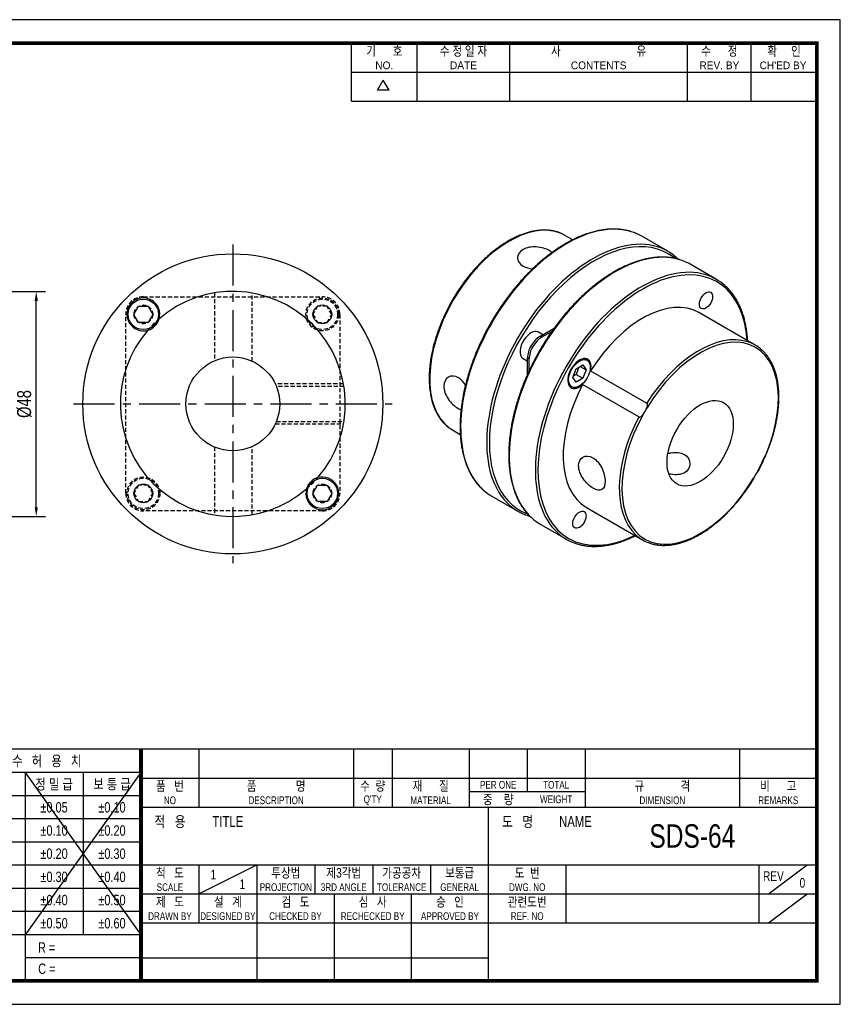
# Model space of a CAD drawing. Header units: millimetres. Extents: x 0 to 297, y 0 to 210.
# Tile 2 of 2: x 122 to 297, y 0 to 210. Entities that reach past the tile are written whole.
import ezdxf
from ezdxf.enums import TextEntityAlignment as Align

# ---------------------------------------------------------------- set-up
doc = ezdxf.new("R2010")
doc.units = ezdxf.units.MM
doc.header["$LTSCALE"] = 7
for name, pattern in [('CENTER', [2, 1.25, -0.25, 0.25, -0.25]), ('CENTER2', [1.125, 0.75, -0.125, 0.125, -0.125]), ('DASHED', [0.75, 0.5, -0.25]), ('HIDDEN', [0.375, 0.25, -0.125]), ('HIDDEN2', [0.1875, 0.125, -0.0625]), ('PHANTOM2', [1.25, 0.625, -0.125, 0.125, -0.125, 0.125, -0.125])]:
    doc.linetypes.add(name, pattern=pattern)
doc.layers.get('0').update_dxf_attribs({"linetype": 'CONTINUOUS'})
doc.layers.get('Defpoints').update_dxf_attribs({"linetype": 'CONTINUOUS'})
for name, color, linetype in [('BM', 2, 'CONTINUOUS'), ('C', 1, 'CENTER2'), ('CT', 1, 'CENTER'), ('D', 7, 'CONTINUOUS'), ('DIM', 7, 'CONTINUOUS'), ('H', 3, 'HIDDEN'), ('HD', 4, 'DASHED'), ('P', 4, 'PHANTOM2')]:
    doc.layers.add(name, color=color, linetype=linetype)
doc.styles.get("Standard").update_dxf_attribs({"font": 'Gulim.ttf', "width": 0.8, "height": 3})
doc.dimstyles.new('LIM', dxfattribs={"dimtxt": 2, "dimasz": 2, "dimexe": 2, "dimexo": 1, "dimgap": 1, "dimtad": 1, "dimdec": 3, "dimzin": 9, "dimdsep": 46, "dimtxsty": 'Standard', "dimcen": 3, "dimclrd": 1, "dimclre": 1, "dimadec": 0, "dimazin": 0, "dimtfac": 1, "dimtdec": 3, "dimtmove": 0, "dimatfit": 3, "dimfxl": 0, "dimtolj": 1, "dimtzin": 0, "dimarcsym": 0})

# ---------------------------------------------------------------- blocks, each defined once
blk = doc.blocks.new('*D79')
at = {"layer": 'Defpoints', "color": 0}
for p in [(100.32, 152.03), (125.47, 152.03), (100.32, 104.03)]:
    blk.add_point(p, dxfattribs=at)
at = {"layer": 'DIM', "color": 1, "lineweight": -2}
for p, q in [((101.32, 152.03), (127.47, 152.03)), ((125.47, 106.03), (125.47, 150.03)), ((101.32, 104.03), (127.47, 104.03))]:
    blk.add_line(p, q, dxfattribs=at)
at = {"layer": 'DIM', "color": 1}
for points in [[(125.14, 150.03), (125.81, 150.03), (125.47, 152.03)], [(125.14, 106.03), (125.81, 106.03), (125.47, 104.03)]]:
    blk.add_solid(points, dxfattribs=at)
at = {"layer": 'DIM', "color": 0, "insert": (122.93, 128.03), "char_height": 3, "attachment_point": 5, "rotation": 90}
blk.add_mtext('\\A1;%%c48', dxfattribs=at)

msp = doc.modelspace()

# ---------------------------------------------------------------- linework, layer by layer
for p, q in [((192.71392, 192.64074), (192.71392, 205)), ((206.72109, 192.64074), (206.72109, 205)), ((226.49591, 192.64074), (226.49591, 205)), ((264.39765, 192.64074), (264.39765, 205)), ((277.99284, 192.64074), (277.99284, 205)), ((192.71392, 198.82037), (291.58802, 198.82037)), ((198.25647, 194.97648), (199.49239, 197.11716)), ((200.72832, 194.97648), (199.49239, 197.11716)), ((200.72832, 194.97648), (198.25647, 194.97648)), ((192.71392, 192.64074), (291.58802, 192.64074)), ((147.8086, 54.43705), (95.07575, 54.43705)), ((292, 54.43705), (147.8086, 54.43705)), ((147.8086, 54.43705), (147.8086, 5)), ((160.16787, 54.43705), (160.16787, 42.07779)), ((193.1259, 54.43705), (193.1259, 42.07779)), ((201.36541, 54.43705), (201.36541, 42.07779)), ((217.84443, 54.43705), (217.84443, 42.07779)), ((230.20369, 54.43705), (230.20369, 45.37359)), ((242.56295, 54.43705), (242.56295, 42.07779)), ((275.52098, 54.43705), (275.52098, 42.07779)), ((147.8086, 49.42948), (95.07575, 49.42948)), ((147.8086, 49.42948), (123.09008, 14.82355)), ((123.09008, 49.42948), (147.8086, 14.82355)), ((123.09008, 49.42948), (123.09008, 5)), ((135.44934, 49.42948), (135.44934, 14.82355)), ((147.8086, 48.25742), (292, 48.25742)), ((147.8086, 44.48577), (95.07575, 44.48577)), ((217.84443, 45.37359), (242.56295, 45.37359)), ((147.8086, 42.07779), (292, 42.07779)), ((221.96418, 5), (221.96418, 42.07779)), ((147.8086, 39.54207), (95.07575, 39.54207)), ((147.8086, 34.59837), (95.07575, 34.59837)), ((147.8086, 29.65466), (95.07575, 29.65466)), ((147.8086, 29.71852), (292, 29.71852)), ((160.16787, 23.53889), (172.52713, 29.71852)), ((160.16787, 29.71852), (160.16787, 17.35926)), ((172.52713, 29.71852), (172.52713, 5)), ((184.88639, 29.71852), (184.88639, 23.53889)), ((197.24565, 29.71852), (197.24565, 23.53889)), ((209.60492, 29.71852), (209.60492, 23.53889)), ((238.4432, 29.71852), (238.4432, 17.35926)), ((279.64074, 29.71852), (279.64074, 17.35926)), ((281.70061, 23.53889), (289.94012, 29.71852)), ((147.8086, 24.71096), (95.07575, 24.71096)), ((147.8086, 23.53889), (221.96418, 23.53889)), ((189.00615, 23.53889), (189.00615, 5)), ((205.48516, 23.53889), (205.48516, 5)), ((221.96418, 23.53889), (292, 23.53889)), ((281.70061, 17.35926), (289.94012, 23.53889)), ((147.8086, 19.76725), (95.07575, 19.76725)), ((147.8086, 17.35926), (292, 17.35926)), ((147.8086, 14.82355), (95.07575, 14.82355)), ((147.8086, 9.87984), (123.09008, 9.87984)), ((147.8086, 9.87984), (221.96418, 9.87984))]:
    msp.add_line(p, q)
msp.add_lwpolyline([(297, 210), (0, 210), (0, 0), (297, 0)], close=True)
msp.add_lwpolyline([(292, 205, 0.8, 0.8, 0), (5, 205, 0.8, 0.8, 0), (5, 5, 0.8, 0.8, 0), (292, 5, 0.8, 0.8, 0)], format="xyseb", close=True)
at = {"const_width": 0.82395}
msp.add_lwpolyline([(147.8086, 5), (147.8086, 54.43705)], dxfattribs=at)
at = {"layer": 'BM', "linetype": 'Continuous'}
for p, q in [((237.46518, 164.40771), (237.33224, 164.46495)), ((239.87763, 163.02592), (237.49435, 164.4019)), ((260.19284, 160.60402), (254.63026, 163.81558)), ((270.56374, 154.61638), (265.00116, 157.82794)), ((146.31554, 147.15166), (147.31554, 148.88371)), ((147.31554, 145.41961), (146.31554, 147.15166)), ((147.31554, 148.88371), (149.31554, 148.88371)), ((149.31554, 148.88371), (150.31554, 147.15166)), ((150.31554, 147.15166), (149.31554, 145.41961)), ((278.82025, 140.61188), (266.84658, 147.52488)), ((149.31554, 145.41961), (147.31554, 145.41961)), ((233.51857, 142.80678), (232.60068, 143.33672)), ((232.92022, 142.46132), (235.9594, 144.21599)), ((233.27378, 142.2572), (235.46265, 143.52094)), ((233.27378, 142.2572), (232.92022, 142.46132)), ((229.35068, 137.70756), (230.26857, 137.17761)), ((230.26857, 134.36187), (230.26857, 137.86853)), ((230.62213, 137.6644), (230.26857, 137.86853)), ((230.62213, 135.13257), (230.62213, 137.6644)), ((242.97158, 137.34908), (242.32206, 137.72408)), ((239.93237, 133.718), (240.63947, 135.54046)), ((240.63947, 135.54046), (242.05369, 136.35696)), ((241.23719, 135.88556), (240.63947, 134.34503)), ((241.53605, 136.0581), (242.76079, 135.351)), ((242.05369, 136.35696), (242.76079, 135.351)), ((242.76079, 135.351), (242.05369, 133.52853)), ((243.72598, 135.12214), (255.69965, 128.20913)), ((240.63947, 132.71204), (239.93237, 133.718)), ((240.63947, 134.34503), (240.04176, 133.99994)), ((240.63947, 134.34503), (242.05369, 133.52853)), ((242.05369, 133.52853), (240.63947, 132.71204)), ((239.07206, 132.09492), (239.72158, 131.71992)), ((254.00104, 125.26706), (242.02737, 132.18006)), ((213.34152, 123.1094), (213.53249, 122.95508)), ((213.55454, 122.93693), (215.93449, 121.56286)), ((184.49931, 108.96789), (185.49931, 110.69994)), ((185.49931, 110.69994), (187.49931, 110.69994)), ((187.49931, 110.69994), (188.49931, 108.96789)), ((185.49931, 107.23584), (184.49931, 108.96789)), ((187.49931, 107.23584), (185.49931, 107.23584)), ((188.49931, 108.96789), (187.49931, 107.23584)), ((222.63026, 108.38995), (228.19284, 105.1784)), ((242.84658, 105.95566), (254.82025, 99.04266)), ((233.00116, 102.40231), (238.56374, 99.19076))]:
    msp.add_line(p, q, dxfattribs=at)
for centre, radius in [((167.40742, 128.05977), 32), ((167.40742, 128.05977), 32), ((148.31554, 147.15166), 3.25), ((186.49931, 147.15166), 2), ((186.49931, 147.15166), 2), ((167.40742, 128.05977), 10), ((186.49931, 108.96789), 3.25), ((148.31554, 108.96789), 2), ((148.31554, 108.96789), 2)]:
    msp.add_circle(centre, radius, dxfattribs=at)
for centre, radius, start, end in [((167.40742, 128.05977), 24, 319.0585192, 130.9414808), ((148.31554, 147.15166), 3.5, 344.0332016, 285.9667984), ((148.31554, 147.15166), 3.5, 302.1819123, 327.8180877), ((148.31554, 147.15166), 3.5, 327.8180877, 344.0332016), ((167.40742, 128.05977), 24, 139.0585192, 310.9414808), ((148.31554, 147.15166), 3.5, 285.9667984, 302.1819123), ((186.49931, 108.96789), 3.5, 164.0332016, 105.9667984), ((186.49931, 108.96789), 3.5, 122.1819123, 147.8180877), ((186.49931, 108.96789), 3.5, 105.9667984, 122.1819123), ((186.49931, 108.96789), 3.5, 147.8180877, 164.0332016)]:
    msp.add_arc(centre, radius, start, end, dxfattribs=at)
for centre, major_axis, start_param, end_param in [((226.37375, 143.17907), (12, 20.78461), 0.070834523, 3.07075813), ((238.63026, 136.10277), (16, 27.71281), 0.130649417, 3.020236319), ((244.19284, 132.89121), (-16, -27.71281), 3.272168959, 6.158854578), ((238.63026, 136.10277), (16, 27.71281), 0, 0.130649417), ((244.47568, 132.72791), (15.8, 27.3664), 0, 3.235949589), ((249.00116, 130.11512), (-16, -27.71281), 3.27224207, 6.161828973), ((244.19284, 132.89121), (-16, -27.71281), 3.02016436, 3.272168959), ((244.47568, 132.72791), (15.8, 27.3664), 6.188831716, 6.283185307), ((254.56374, 126.90357), (16, 27.71281), 0.130576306, 3.017261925), ((254.84658, 126.74027), (-15.8, -27.3664), 2.433330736, 6.283185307), ((249.00116, 130.11512), (-16, -27.71281), 3.141592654, 3.27224207), ((254.56374, 126.90357), (16, 27.71281), 0, 0.130576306), ((254.56374, 126.90357), (16, 27.71281), 6.161757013, 6.283185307), ((254.84658, 126.74027), (-12, -20.78461), 3.141592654, 4.641554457), ((230.97568, 140.52214), (1.625, 2.81458), 0, 3.141592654), ((267.1031, 119.66397), (-11.8, -20.4382), 1.603704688, 4.679480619), ((266.82025, 119.82727), (-12, -20.78461), 3.265641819, 4.641554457), ((232.92022, 139.39946), (-1.875, -3.2476), 3.926990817, 5.497787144), ((233.27378, 139.19533), (-1.875, -3.2476), 3.926990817, 5.497787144), ((266.82025, 119.82727), (-12, -20.78461), 3.011256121, 3.265641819), ((241.34658, 134.5345), (1.75, 3.03109), -1.064071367, 4.20566402), ((254.84658, 126.74027), (12, 20.78461), 1.64163085, 3.141592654), ((253.6031, 127.4582), (1.75, 3.03109), 4.488671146, 4.936106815), ((266.82025, 119.82727), (12, 20.78461), 1.64163085, 3.011256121), ((267.1031, 119.66397), (11.8, 20.4382), 1.603704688, 4.679480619), ((280.6031, 111.86974), (-1.75, -3.03109), 4.488671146, 4.936106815), ((238.63026, 136.10277), (16, 27.71281), 3.020236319, 3.141592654), ((244.19284, 132.89121), (-16, -27.71281), 6.158854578, 6.283185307), ((244.19284, 132.89121), (-16, -27.71281), 0, 0.130741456), ((249.00116, 130.11512), (-16, -27.71281), 6.161828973, 6.283185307), ((254.56374, 126.90357), (16, 27.71281), 3.017261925, 3.27233411), ((254.84658, 126.74027), (-15.8, -27.3664), 0, 0.708261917), ((266.82025, 119.82727), (12, 20.78461), 3.011256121, 3.265641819)]:
    msp.add_ellipse(centre, major_axis=major_axis, ratio=0.577350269, start_param=start_param, end_param=end_param, dxfattribs=at)
for centre, major_axis in [((268.34658, 150.12296), (-1, -1.73205)), ((268.34658, 150.12296), (1, 1.73205)), ((241.34658, 134.5345), (1.625, 2.81458)), ((267.1031, 119.66397), (5, 8.66025)), ((241.34658, 103.35758), (-1, -1.73205)), ((241.34658, 103.35758), (-1, -1.73205))]:
    msp.add_ellipse(centre, major_axis=major_axis, ratio=0.577350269, dxfattribs=at)
for points, knots in [([(237.33224, 164.46495), (237.27034, 164.49224), (237.00535, 164.60855), (236.45431, 164.78042), (235.72707, 164.95645), (234.96511, 165.07157), (234.18206, 165.12735), (233.37679, 165.123), (232.55232, 165.05852), (231.71071, 164.93395), (230.85442, 164.74958), (229.98588, 164.50589), (229.10759, 164.20358), (228.22206, 163.84354), (227.33177, 163.42683), (226.43921, 162.9547), (225.54685, 162.42852), (224.65712, 161.84983), (223.77242, 161.22029), (222.89512, 160.54168), (222.02756, 159.81589), (221.17206, 159.04495), (220.33088, 158.23099), (219.50626, 157.37623), (218.7004, 156.48301), (217.91545, 155.55377), (217.15349, 154.59105), (216.41657, 153.59744), (215.70665, 152.57565), (215.02564, 151.52843), (214.37538, 150.45862), (213.7576, 149.36911), (213.17398, 148.26284), (212.6261, 147.1428), (212.11545, 146.012), (211.64342, 144.87349), (211.2113, 143.73032), (210.82028, 142.58557), (210.47145, 141.44231), (210.16577, 140.3036), (209.90413, 139.1725), (209.68728, 138.05204), (209.51587, 136.94521), (209.39043, 135.85499), (209.31139, 134.7843), (209.27905, 133.73603), (209.29361, 132.71301), (209.35515, 131.71804), (209.46361, 130.75385), (209.61881, 129.82316), (209.82045, 128.9286), (210.06805, 128.07275), (210.36098, 127.25809), (210.69842, 126.48709), (211.07945, 125.76189), (211.5026, 125.08525), (211.96761, 124.45698), (212.46884, 123.88691), (212.93908, 123.42603), (213.22198, 123.20294), (213.34152, 123.1094)], [0, 0, 0, 0, 0.004339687, 0.021693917, 0.039069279, 0.056476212, 0.073921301, 0.091407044, 0.108932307, 0.126493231, 0.144084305, 0.161699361, 0.179332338, 0.196977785, 0.214631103, 0.232288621, 0.249947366, 0.267604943, 0.285260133, 0.302912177, 0.320560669, 0.338205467, 0.35584662, 0.373484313, 0.391118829, 0.408750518, 0.426379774, 0.444007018, 0.461632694, 0.479257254, 0.496881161, 0.514504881, 0.532128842, 0.549753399, 0.567379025, 0.585006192, 0.602635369, 0.620267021, 0.637901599, 0.655539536, 0.673181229, 0.690827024, 0.708477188, 0.726131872, 0.743791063, 0.761454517, 0.779121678, 0.796791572, 0.814462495, 0.832131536, 0.849795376, 0.867449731, 0.885089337, 0.902708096, 0.920299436, 0.937856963, 0.955375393, 0.972851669, 0.990286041, 1, 1, 1, 1]), ([(252.35231, 164.79956), (252.16501, 164.85851), (251.75078, 164.98724), (250.98632, 165.15053), (250.11588, 165.27885), (249.21407, 165.34717), (248.29247, 165.35561), (247.35033, 165.30398), (246.39032, 165.19233), (245.41426, 165.02083), (244.42431, 164.78981), (243.42254, 164.49975), (242.4111, 164.15128), (241.39212, 163.74515), (240.36773, 163.28227), (239.34007, 162.76364), (238.31125, 162.19038), (237.28338, 161.56374), (236.25856, 160.88506), (235.23886, 160.15577), (234.22633, 159.3774), (233.22301, 158.55158), (232.23091, 157.68001), (231.25201, 156.76451), (230.28829, 155.80695), (229.34167, 154.8093), (228.41406, 153.7736), (227.50732, 152.70197), (226.62327, 151.5966), (225.76369, 150.45973), (224.93032, 149.29368), (224.12483, 148.10082), (223.34885, 146.88358), (222.60396, 145.64443), (221.89165, 144.38588), (221.21339, 143.11048), (220.57054, 141.82083), (219.96442, 140.51954), (219.39626, 139.20924), (218.86723, 137.89258), (218.37841, 136.57223), (217.93081, 135.25085), (217.52536, 133.93111), (217.1629, 132.61569), (216.84419, 131.30722), (216.56993, 130.00836), (216.34069, 128.72173), (216.15698, 127.44991), (216.01924, 126.19549), (215.92779, 124.96099), (215.88288, 123.74893), (215.88467, 122.56175), (215.93323, 121.40189), (216.02853, 120.27173), (216.17046, 119.17361), (216.3588, 118.10984), (216.59323, 117.08265), (216.87332, 116.09423), (217.19852, 115.14673), (217.56819, 114.24216), (217.9815, 113.3826), (218.43762, 112.56965), (218.93518, 111.80611), (219.47428, 111.08979), (220.04893, 110.43646), (220.49742, 109.97671), (220.73364, 109.77731), (220.76878, 109.74771)], [0, 0, 0, 0, 0.009681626, 0.025211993, 0.040762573, 0.056336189, 0.071933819, 0.087554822, 0.103197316, 0.118858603, 0.134535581, 0.150225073, 0.165924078, 0.181629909, 0.197340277, 0.213053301, 0.22876749, 0.244481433, 0.260194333, 0.275905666, 0.291615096, 0.307322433, 0.3230276, 0.338730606, 0.354431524, 0.370130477, 0.385827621, 0.401523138, 0.417217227, 0.4329101, 0.448601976, 0.464293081, 0.479983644, 0.495673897, 0.511364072, 0.527054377, 0.542744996, 0.558436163, 0.574128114, 0.589821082, 0.605515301, 0.621211, 0.636908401, 0.652607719, 0.668309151, 0.684012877, 0.699719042, 0.715427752, 0.731139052, 0.74685291, 0.762569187, 0.77828761, 0.794007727, 0.809728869, 0.825449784, 0.841169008, 0.85688476, 0.87259483, 0.88829658, 0.90398699, 0.919662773, 0.935320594, 0.950957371, 0.966570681, 0.982159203, 0.997723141, 1, 1, 1, 1]), ([(234.97777, 160.73219), (234.22893, 161.16453), (233.19048, 161.47337), (231.10664, 161.61086), (230.06141, 161.42335), (228.58235, 160.56307), (228.14956, 159.89685), (228.14913, 158.53127), (228.58108, 157.86649), (229.88276, 157.11426), (230.62311, 156.93103), (231.40502, 156.89473)], [0, 0, 0, 0, 0.125, 0.125, 0.25, 0.25, 0.375, 0.375, 0.5, 0.5, 0.5952622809, 0.5952622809, 0.5952622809, 0.5952622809]), ([(262.72321, 158.81192), (262.53591, 158.87087), (262.12168, 158.99959), (261.35722, 159.16289), (260.48678, 159.29121), (259.58497, 159.35953), (258.66337, 159.36797), (257.72123, 159.31634), (256.76122, 159.20469), (255.78516, 159.03318), (254.79521, 158.80216), (253.79344, 158.51211), (252.782, 158.16363), (251.76302, 157.75751), (250.73863, 157.29463), (249.71097, 156.77599), (248.68215, 156.20274), (247.65428, 155.5761), (246.62946, 154.89742), (245.60976, 154.16813), (244.59723, 153.38976), (243.59391, 152.56394), (242.60181, 151.69237), (241.62291, 150.77687), (240.65919, 149.81931), (239.71257, 148.82166), (238.78496, 147.78596), (237.87822, 146.71433), (236.99417, 145.60896), (236.13459, 144.47209), (235.30122, 143.30604), (234.49573, 142.11318), (233.71975, 140.89594), (232.97486, 139.65679), (232.26255, 138.39824), (231.58429, 137.12284), (230.94144, 135.83319), (230.33532, 134.5319), (229.76716, 133.22159), (229.23813, 131.90494), (228.74931, 130.58458), (228.30171, 129.26321), (227.89626, 127.94347), (227.5338, 126.62804), (227.21509, 125.31958), (226.94083, 124.02072), (226.71159, 122.73409), (226.52788, 121.46227), (226.39014, 120.20785), (226.29869, 118.97335), (226.25378, 117.76128), (226.25557, 116.57411), (226.30413, 115.41425), (226.39943, 114.28409), (226.54136, 113.18597), (226.7297, 112.12219), (226.96413, 111.09501), (227.24422, 110.10659), (227.56942, 109.15908), (227.93909, 108.25452), (228.35239, 107.39496), (228.80852, 106.58201), (229.30608, 105.81847), (229.84518, 105.10215), (230.41983, 104.44882), (230.86832, 103.98907), (231.10454, 103.78967), (231.13968, 103.76006)], [0, 0, 0, 0, 0.009681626, 0.025211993, 0.040762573, 0.056336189, 0.071933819, 0.087554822, 0.103197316, 0.118858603, 0.134535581, 0.150225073, 0.165924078, 0.181629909, 0.197340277, 0.213053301, 0.22876749, 0.244481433, 0.260194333, 0.275905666, 0.291615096, 0.307322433, 0.3230276, 0.338730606, 0.354431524, 0.370130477, 0.385827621, 0.401523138, 0.417217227, 0.4329101, 0.448601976, 0.464293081, 0.479983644, 0.495673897, 0.511364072, 0.527054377, 0.542744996, 0.558436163, 0.574128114, 0.589821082, 0.605515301, 0.621211, 0.636908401, 0.652607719, 0.668309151, 0.684012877, 0.699719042, 0.715427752, 0.731139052, 0.74685291, 0.762569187, 0.77828761, 0.794007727, 0.809728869, 0.825449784, 0.841169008, 0.85688476, 0.87259483, 0.88829658, 0.90398699, 0.919662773, 0.935320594, 0.950957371, 0.966570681, 0.982159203, 0.997723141, 1, 1, 1, 1]), ([(262.41966, 158.9142), (262.32987, 159.00261), (262.20959, 159.11524), (262.09012, 159.2161), (262.05537, 159.24538)], [0.990976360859, 0.990976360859, 0.990976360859, 0.990976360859, 0.997747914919, 1, 1, 1, 1]), ([(277.25811, 141.51569), (277.25645, 141.54364), (277.23133, 141.95362), (277.16547, 142.73461), (277.02354, 143.83273), (276.8352, 144.8965), (276.60077, 145.92369), (276.32068, 146.9121), (275.99548, 147.85961), (275.62581, 148.76417), (275.21251, 149.62373), (274.75638, 150.43668), (274.25882, 151.20022), (273.71972, 151.91655), (273.14507, 152.56986), (272.69692, 153.02931), (272.46102, 153.22846), (272.42627, 153.25774)], [0.7928720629, 0.7928720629, 0.7928720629, 0.7928720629, 0.7940211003, 0.8097431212, 0.825464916, 0.8411850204, 0.8569016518, 0.8726126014, 0.8883152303, 0.9040065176, 0.9196831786, 0.9353418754, 0.9509795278, 0.9665937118, 0.9821831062, 0.9977479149, 1, 1, 1, 1]), ([(279.63313, 114.02305), (279.78406, 114.3058), (280.09374, 114.88824), (280.59403, 115.92039), (281.10031, 117.04446), (281.57126, 118.18517), (282.00134, 119.32796), (282.39052, 120.47284), (282.7374, 121.61593), (283.04109, 122.75436), (283.30071, 123.88505), (283.5155, 125.00496), (283.68484, 126.11109), (283.80817, 127.20049), (283.8851, 128.27022), (283.91531, 129.3174), (283.89861, 130.33921), (283.83494, 131.33284), (283.72435, 132.29556), (283.56702, 133.22467), (283.36328, 134.11752), (283.11361, 134.97156), (282.81865, 135.78425), (282.47915, 136.55333), (282.09638, 137.27595), (281.67052, 137.95197), (281.20671, 138.57193), (280.74668, 139.09968), (280.45946, 139.36709), (280.32156, 139.49432)], [0, 0, 0, 0, 0.026494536, 0.06440189, 0.102311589, 0.140224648, 0.178142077, 0.216064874, 0.253994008, 0.291930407, 0.329874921, 0.367828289, 0.405791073, 0.443763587, 0.481745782, 0.519737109, 0.557736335, 0.595741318, 0.633748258, 0.671750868, 0.709741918, 0.747712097, 0.785649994, 0.823542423, 0.861375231, 0.899134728, 0.936809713, 0.974393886, 1, 1, 1, 1]), ([(215.51892, 133.646), (214.77004, 134.07836), (213.97871, 134.10946), (212.8023, 133.43048), (212.43051, 132.71936), (212.41201, 131.00358), (212.761, 130.00741), (213.92778, 128.24655), (214.71509, 127.50479), (215.67264, 126.9516), (215.88645, 126.85358), (216.09127, 126.78508)], [0, 0, 0, 0, 0.125, 0.125, 0.25, 0.25, 0.375, 0.375, 0.5, 0.5, 0.5369615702, 0.5369615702, 0.5369615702, 0.5369615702]), ([(255.69773, 127.14548), (255.77002, 127.31986), (255.82944, 127.50184), (255.85799, 127.78633), (255.85775, 127.88147), (255.82631, 128.02513), (255.81035, 128.07207), (255.76483, 128.15393), (255.7346, 128.18895), (255.69965, 128.20913)], [0, 0, 0, 0, 0.5, 0.5, 0.75, 0.75, 0.875, 0.875, 1, 1, 1, 1]), ([(254.00104, 125.26706), (254.03592, 125.24692), (254.08106, 125.23825), (254.17494, 125.23969), (254.22326, 125.2493), (254.36222, 125.29332), (254.44694, 125.34165), (254.6799, 125.50953), (254.80596, 125.65023), (254.92124, 125.80055)], [0, 0, 0, 0, 0.125, 0.125, 0.25, 0.25, 0.5, 0.5, 1, 1, 1, 1]), ([(260.2211, 117.47333), (260.44635, 117.53026), (260.6745, 117.57847), (261.94191, 117.78659), (262.97752, 117.71324), (263.73344, 117.27681)], [0.84761496, 0.84761496, 0.84761496, 0.84761496, 0.875, 0.875, 1, 1, 1, 1]), ([(244.2746, 110.07656), (245.02348, 109.6442), (245.693, 109.54276), (246.59866, 110.06544), (246.84126, 110.70196), (246.82631, 112.39844), (246.5724, 113.4495), (245.63195, 115.34103), (244.95087, 116.14412), (243.47299, 116.99812), (242.68092, 117.0404), (241.52462, 116.37448), (241.16873, 115.67884), (241.18506, 113.96234), (241.55722, 112.97744), (242.73236, 111.25324), (243.52572, 110.50893), (244.2746, 110.07656)], [0, 0, 0, 0, 0.125, 0.125, 0.25, 0.25, 0.375, 0.375, 0.5, 0.5, 0.625, 0.625, 0.75, 0.75, 0.875, 0.875, 1, 1, 1, 1]), ([(263.73344, 117.27681), (264.48936, 116.84038), (264.90539, 116.07172), (264.90464, 114.53996), (264.47964, 113.78603), (262.98477, 112.94106), (261.93574, 112.86244), (260.74068, 113.07419), (260.57917, 113.10856), (260.41859, 113.14784)], [0, 0, 0, 0, 0.125, 0.125, 0.25, 0.25, 0.375, 0.375, 0.394500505, 0.394500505, 0.394500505, 0.394500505]), ([(279.63741, 114.02253), (279.62819, 114.00588), (279.61845, 113.98923), (279.51776, 113.82333), (279.40023, 113.6777), (279.28496, 113.52739)], [0.4443240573, 0.4443240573, 0.4443240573, 0.4443240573, 0.5, 0.5, 1, 1, 1, 1]), ([(256.45181, 98.32917), (256.54652, 98.29631), (256.84741, 98.19276), (257.44615, 98.05646), (258.19861, 97.93765), (258.98314, 97.88006), (259.78703, 97.88209), (260.61099, 97.94437), (261.45197, 98.06672), (262.30777, 98.2489), (263.1759, 98.49041), (264.05387, 98.79057), (264.93919, 99.1485), (265.82934, 99.56314), (266.72186, 100.03326), (267.61427, 100.55747), (268.50415, 101.13425), (269.38907, 101.76195), (270.26669, 102.43878), (271.13464, 103.16286), (271.99063, 103.93217), (272.83238, 104.74459), (273.65766, 105.5979), (274.4642, 106.4897), (275.25012, 107.41779), (276.01241, 108.37879), (276.75235, 109.37332), (277.4556, 110.38661), (277.97306, 111.16872), (278.21464, 111.56696), (278.25836, 111.6391)], [0, 0, 0, 0, 0.013668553, 0.050858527, 0.088115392, 0.125453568, 0.162878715, 0.200388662, 0.237975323, 0.275626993, 0.313330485, 0.3510728, 0.388842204, 0.426628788, 0.464424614, 0.502223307, 0.540019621, 0.577810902, 0.615595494, 0.653372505, 0.691141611, 0.728902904, 0.766656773, 0.804403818, 0.842144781, 0.879880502, 0.917611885, 0.955339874, 0.993065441, 1, 1, 1, 1]), ([(278.50846, 112.18246), (278.43617, 112.00807), (278.3678, 111.83126), (278.27581, 111.66379), (278.26738, 111.64892), (278.25877, 111.63442)], [0, 0, 0, 0, 0.5, 0.5, 0.5496936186, 0.5496936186, 0.5496936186, 0.5496936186]), ([(240.84334, 98.20629), (241.03004, 98.14753), (241.44378, 98.01896), (242.20769, 97.85581), (243.07812, 97.72748), (243.97993, 97.65917), (244.90153, 97.65072), (245.84367, 97.70235), (246.80368, 97.81401), (247.77974, 97.98551), (248.76969, 98.21653), (249.77146, 98.50659), (250.7829, 98.85506), (251.80188, 99.26118), (252.62616, 99.63364), (253.11008, 99.87039), (253.25187, 99.94131)], [0, 0, 0, 0, 0.0096511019, 0.0251823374, 0.0407337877, 0.0563082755, 0.0719067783, 0.087528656, 0.1031720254, 0.1188341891, 0.1345120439, 0.1502024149, 0.1659022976, 0.1816090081, 0.1973202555, 0.2038269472, 0.2038269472, 0.2038269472, 0.2038269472])]:
    msp.add_open_spline(points, degree=3, knots=knots, dxfattribs=at)
for points in [[(235.52527, 160.34936), (235.36939, 160.48348), (235.18617, 160.61187), (234.97777, 160.73219)], [(217.04309, 132.08913), (216.62355, 132.75607), (216.09416, 133.31388), (215.51892, 133.646)], [(230.47244, 104.19393), (230.58219, 104.15939), (230.68222, 104.12812), (230.77999, 104.09904)]]:
    msp.add_open_spline(points, degree=3, dxfattribs=at)
at = {"layer": 'C'}
msp.add_line((147.8086, 49.42948), (147.8086, 49.39613), dxfattribs=at)
at = {"layer": 'CT'}
for p, q in [((167.40742, 162.05977), (167.40742, 94.05977)), ((133.40742, 128.05977), (201.40742, 128.05977))]:
    msp.add_line(p, q, dxfattribs=at)
at = {"layer": 'H'}
msp.add_line((147.8086, 49.31275), (147.8086, 49.27106), dxfattribs=at)
at = {"layer": 'HD', "linetype": 'HIDDEN2'}
for p, q in [((163.50617, 151.74057), (163.50617, 137.26739)), ((171.50617, 137.18357), (171.50617, 151.70929)), ((148.31554, 150.90166), (186.49931, 150.90166)), ((144.56554, 108.96789), (144.56554, 147.15166)), ((185.49931, 148.88371), (184.49931, 147.15166)), ((184.49931, 147.15166), (185.49931, 145.41961)), ((187.49931, 148.88371), (185.49931, 148.88371)), ((188.49931, 147.15166), (187.49931, 148.88371)), ((187.49931, 145.41961), (188.49931, 147.15166)), ((190.24931, 147.15166), (190.24931, 108.96789)), ((185.49931, 145.41961), (187.49931, 145.41961)), ((191.02513, 132.32638), (176.45154, 132.32638)), ((191.11716, 131.79317), (176.68717, 131.79317)), ((176.68717, 124.32638), (191.11716, 124.32638)), ((176.45154, 123.79317), (191.02513, 123.79317)), ((163.50617, 118.85216), (163.50617, 104.37898)), ((171.50617, 104.41026), (171.50617, 118.93598)), ((147.31554, 110.69994), (146.31554, 108.96789)), ((149.31554, 110.69994), (147.31554, 110.69994)), ((150.31554, 108.96789), (149.31554, 110.69994)), ((146.31554, 108.96789), (147.31554, 107.23584)), ((147.31554, 107.23584), (149.31554, 107.23584)), ((149.31554, 107.23584), (150.31554, 108.96789)), ((186.49931, 105.21789), (148.31554, 105.21789))]:
    msp.add_line(p, q, dxfattribs=at)
for centre, radius in [((148.31554, 147.15166), 2), ((186.49931, 147.15166), 3.5), ((186.49931, 147.15166), 3.25), ((148.31554, 108.96789), 3.5), ((148.31554, 108.96789), 3.25), ((186.49931, 108.96789), 2)]:
    msp.add_circle(centre, radius, dxfattribs=at)
for centre, radius, start, end in [((148.31554, 147.15166), 3.75, 90, 180), ((186.49931, 147.15166), 3.75, 0, 90), ((167.40742, 128.05977), 24, 130.9414808, 139.0585192), ((167.40742, 128.05977), 24, 310.9414808, 319.0585192), ((148.31554, 108.96789), 3.75, 180, 270), ((186.49931, 108.96789), 3.75, 270, 0)]:
    msp.add_arc(centre, radius, start, end, dxfattribs=at)
at = {"layer": 'P'}
msp.add_line((147.8086, 49.22104), (147.8086, 49.16267), dxfattribs=at)

# ---------------------------------------------------------------- texts
at = {"layer": 'D', "width": 0.8}
for s, height, p in [('기      호', 2.059877, (199.71751, 203.3521)), ('수 정 일 자', 2.059877, (216.6085, 203.3521)), ('사                           유', 2.0598771, (245.44678, 203.3521)), ('수      정', 2.059877, (271.19524, 203.3521)), ('확     인', 2.059877, (284.99642, 203.3521)), ('가   공   치   수   허   용   치', 2.2246672, (121.44218, 51.93326)), ('정 밀 급', 2.224667, (129.26971, 46.95763)), ('보 통 급', 2.224667, (141.62897, 46.95763)), ('품   번', 2.059877, (153.98824, 46.60952)), ('품              명', 2.0598771, (176.64688, 46.60952)), ('수  량', 2.059877, (197.24565, 46.60952)), ('재      질', 2.059877, (209.60492, 46.60952)), ('PER ONE', 1.647902, (224.02406, 46.8155)), ('TOTAL', 1.647902, (236.38332, 46.8155)), ('규             격', 2.0598771, (259.04197, 46.60952)), ('비      고', 2.059877, (283.76049, 46.60952)), ('NO', 1.647902, (153.98824, 43.5197)), ('DESCRIPTION', 1.6479017, (176.64688, 43.5197)), ("Q'TY", 1.647902, (197.24565, 43.5197)), ('MATERIAL', 1.647902, (209.60492, 43.5197)), ('중    량', 2.059877, (224.02406, 43.72569)), ('WEIGHT', 1.647902, (236.38332, 43.72569)), ('DIMENSION', 1.647902, (259.04197, 43.5197)), ('REMARKS', 1.647902, (283.76049, 43.5197)), ('%%p0.05', 2.224667, (129.26971, 42.01392)), ('%%p0.10', 2.224667, (141.62897, 42.01392)), ('적   용', 2.307062, (153.98824, 38.98797)), ('TITLE', 2.307062, (166.3475, 38.98797)), ('도   명', 2.307062, (228.14381, 38.98797)), ('NAME', 2.307062, (240.50307, 38.98797)), ('%%p0.10', 2.224667, (129.26971, 37.07022)), ('%%p0.20', 2.224667, (141.62897, 37.07022)), ('SDS-64', 5, (265.42755, 35.89816)), ('%%p0.20', 2.224667, (129.26971, 32.12651)), ('%%p0.30', 2.224667, (141.62897, 32.12651)), ('척   도', 2.059877, (153.98824, 28.07062)), ('투상법', 2.059877, (178.70676, 28.07062)), ('제3각법', 2.059877, (191.06602, 28.07062)), ('가공공차', 2.059877, (203.42529, 28.07062)), ('보통급', 2.059877, (215.78455, 28.07062)), ('도  번', 2.059877, (230.20369, 28.07062)), ('%%p0.30', 2.224667, (129.26971, 27.18281)), ('%%p0.40', 2.224667, (141.62897, 27.18281)), ('1', 2.05988, (163.25768, 27.65865)), ('REV', 2.059877, (282.73055, 27.34967)), ('SCALE', 1.647902, (153.98824, 24.98081)), ('1', 2.05988, (169.43731, 25.59877)), ('PROJECTION', 1.647902, (178.70676, 24.98081)), ('3RD ANGLE', 1.647902, (191.06602, 24.98081)), ('TOLERANCE', 1.647902, (203.42529, 24.98081)), ('GENERAL', 1.647902, (215.78455, 24.98081)), ('DWG. NO', 1.647902, (230.20369, 24.98081)), ('0', 2.05988, (288.91018, 25.90775)), ('%%p0.40', 2.224667, (129.26971, 22.2391)), ('%%p0.50', 2.224667, (141.62897, 22.2391)), ('제   도', 2.059877, (153.98824, 21.89099)), ('설   계', 2.059877, (166.3475, 21.89099)), ('검   도', 2.059877, (180.76664, 21.89099)), ('심   사', 2.059877, (197.24565, 21.89099)), ('승   인', 2.059877, (213.72467, 21.89099)), ('관련도번', 2.059877, (230.20369, 21.89099)), ('%%p0.50', 2.224667, (129.26971, 17.2954)), ('%%p0.60', 2.224667, (141.62897, 17.2954)), ('REF. NO', 1.647902, (230.20369, 18.80118))]:
    msp.add_text(s, height=height, dxfattribs=at).set_placement(p, align=Align.MIDDLE)
at = {"layer": 'D'}
for s, p in [('NO.', (199.71751, 200.26228)), ('DATE', (216.6085, 200.26228)), ('CONTENTS', (245.44678, 200.26228)), ('REV. BY', (271.19524, 200.26228)), ("CH'ED BY", (284.79043, 200.26228))]:
    msp.add_text(s, height=1.647902, dxfattribs=at).set_placement(p, align=Align.MIDDLE)
at = {"layer": 'D', "width": 0.8}
for s, height, p in [('DRAWN BY', 1.647902, (153.98824, 17.97719)), ('DESIGNED BY', 1.6479017, (166.3475, 17.97719)), ('CHECKED BY', 1.647902, (180.76664, 17.97719)), ('RECHECKED BY', 1.6479017, (197.24565, 17.97719)), ('APPROVED BY', 1.6479017, (213.72467, 17.97719))]:
    msp.add_text(s, height=height, dxfattribs=at).set_placement(p, align=Align.CENTER)
for s, p in [('R = ', (125.83895, 10.9999)), ('C = ', (125.87797, 6.47764))]:
    msp.add_text(s, height=2.224667, dxfattribs=at).set_placement(p)

# ---------------------------------------------------------------- dimensions: what is measured, and where the dimension line sits
at = {"layer": 'DIM'}
dim = msp.add_linear_dim(base=(125.4739, 152.03104), p1=(100.31914, 104.03104), p2=(100.31914, 152.03104), angle=90, text='%%c<>', dimstyle='LIM', dxfattribs=at)
dim.commit()
dim.dimension.update_dxf_attribs({"geometry": '*D79', "text_midpoint": (122.93395, 128.03104)})

doc.saveas('drawing.dxf')
